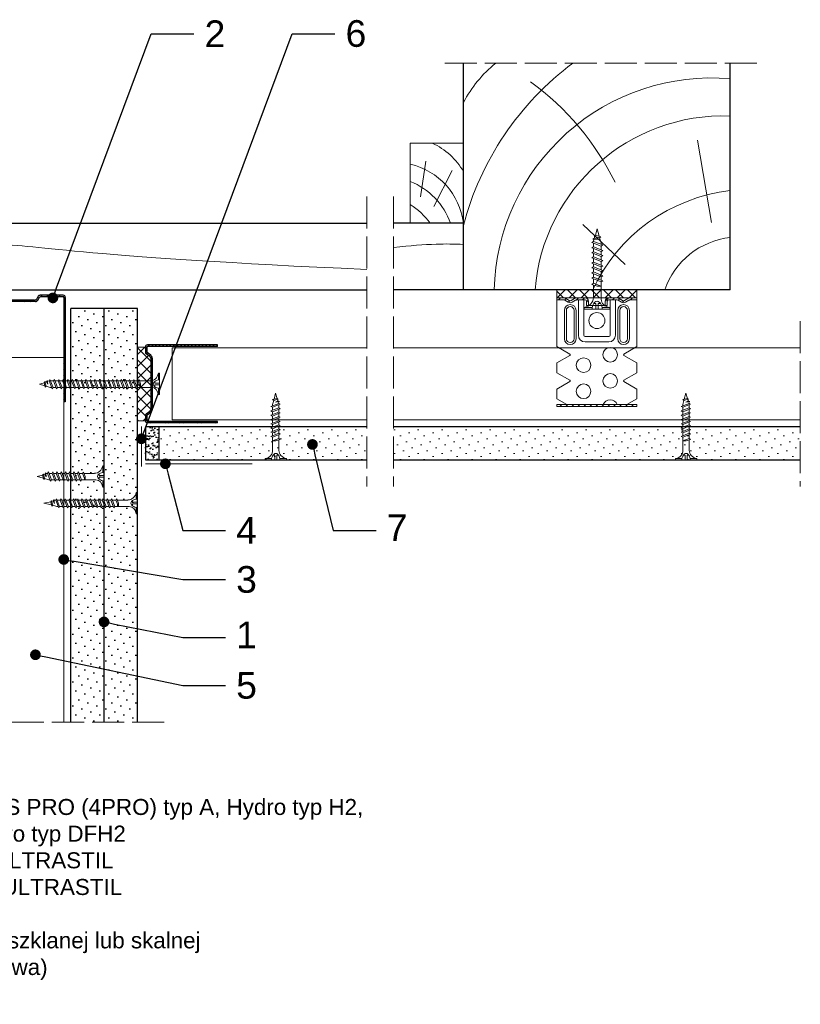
# Model space of a CAD drawing. Header units: millimetres. Extents: x 43 to 2655, y 898 to 1858.
# Tile 2 of 10: x 352 to 644, y 898 to 1267. Entities that reach past the tile are written whole.
import ezdxf
from ezdxf import colors
from ezdxf.entities.mleader import LeaderData, LeaderLine
from ezdxf.math import Vec2, Vec3

# ---------------------------------------------------------------- set-up
doc = ezdxf.new("R2010")
doc.units = ezdxf.units.MM
doc.linetypes.add('ACAD_ISO02W100', pattern=[15, 12, -3])
for name, color, linetype, lineweight in [('_RIGIPS AKCESORIA', 7, 'Continuous', 18), ('_RIGIPS G-K', 7, 'Continuous', 25), ('_RIGIPS PROFIL', 7, 'Continuous', 18), ('KRESKOWANIE', 7, 'Continuous', 9), ('OPISY', 7, 'Continuous', 9), ('PRZERYWANA', 7, 'ACAD_ISO02W100', 9)]:
    doc.layers.add(name, color=color, linetype=linetype, lineweight=lineweight)
doc.styles.get("Standard").update_dxf_attribs({"font": 'arial.ttf'})
pattern_1 = [(225, (-1855.6283, 147.6603), (1.122532, -3.367596), [0, -3.175])]

# ---------------------------------------------------------------- blocks, each defined once
blk = doc.blocks.new('TN 25')
at = {"layer": '_RIGIPS AKCESORIA'}
for p, q in [((0, -0.84), (0, 7.16)), ((0, 7.16), (0.46, 7.16)), ((0.46, 7.16), (0.46, 4.78)), ((0.46, 4.78), (0, 4.78)), ((0, 3.5), (1.77, 3.5)), ((1.77, 3.5), (1.77, 4.2)), ((3.02, 4.46), (8.47, 4.46)), ((7.12, 4.46), (7.12, 3.18)), ((8.03, 2.01), (7.12, 4.46)), ((7.12, 3.18), (7.65, 1.53)), ((8.47, 4.46), (8.79, 5)), ((9.61, 1.51), (8.47, 4.46)), ((8.79, 5), (9.93, 2.01)), ((9, 4.46), (10.1, 4.46)), ((10.1, 4.46), (10.41, 5)), ((11.23, 1.51), (10.1, 4.46)), ((10.41, 5), (11.56, 2.01)), ((10.62, 4.46), (11.67, 4.46)), ((11.67, 4.46), (11.99, 5)), ((12.81, 1.51), (11.67, 4.46)), ((11.99, 5), (13.14, 2.01)), ((12.2, 4.46), (13.21, 4.46)), ((13.21, 4.46), (13.52, 5)), ((14.34, 1.51), (13.21, 4.46)), ((13.52, 5), (14.67, 2.01)), ((13.73, 4.46), (14.8, 4.46)), ((14.8, 4.46), (15.12, 5)), ((15.94, 1.51), (14.8, 4.46)), ((15.12, 5), (16.26, 2.01)), ((15.33, 4.46), (16.42, 4.46)), ((16.42, 4.46), (16.73, 5)), ((17.55, 1.51), (16.42, 4.46)), ((16.73, 5), (17.88, 2.01)), ((16.94, 4.46), (17.99, 4.46)), ((17.99, 4.46), (18.31, 5)), ((19.13, 1.51), (17.99, 4.46)), ((18.31, 5), (19.45, 2.01)), ((18.52, 4.46), (19.68, 4.46)), ((19.68, 4.46), (20, 5)), ((20.82, 1.51), (19.68, 4.46)), ((20, 5), (21.14, 2.01)), ((20.21, 4.46), (20.7, 4.46)), ((20.7, 4.46), (22.28, 3.98)), ((21.85, 1.83), (21.67, 3.28)), ((21.67, 3.28), (22.14, 2.4)), ((22.28, 3.98), (22.56, 4.37)), ((22.7, 2.36), (22.28, 3.98)), ((22.56, 4.37), (23.03, 2.71)), ((22.71, 3.85), (25, 3.24)), ((25, 3.24), (23.03, 2.71)), ((0, 2.83), (1.77, 2.83)), ((0.46, 1.64), (0, 1.64)), ((0.46, -0.84), (0.46, 1.64)), ((1.77, 2.83), (1.77, 2.18)), ((7.49, 2.01), (3.55, 2.01)), ((7.65, 1.53), (8.03, 2.01)), ((9.41, 2.01), (8.03, 2.01)), ((9.93, 2.01), (9.61, 1.51)), ((11.04, 2.01), (9.93, 2.01)), ((11.56, 2.01), (11.23, 1.51)), ((12.61, 2.01), (11.56, 2.01)), ((13.14, 2.01), (12.81, 1.51)), ((14.15, 2.01), (13.14, 2.01)), ((14.67, 2.01), (14.34, 1.51)), ((15.74, 2.01), (14.67, 2.01)), ((16.26, 2.01), (15.94, 1.51)), ((17.36, 2.01), (16.26, 2.01)), ((17.88, 2.01), (17.55, 1.51)), ((18.93, 2.01), (17.88, 2.01)), ((19.45, 2.01), (19.13, 1.51)), ((19.45, 2.01), (20.62, 2.01)), ((21.14, 2.01), (20.82, 1.51)), ((21.14, 2.01), (21.81, 2.12)), ((22.14, 2.4), (21.85, 1.83)), ((22.7, 2.36), (22.14, 2.4)), ((23.03, 2.71), (22.7, 2.36)), ((0, -0.84), (0.46, -0.84))]:
    blk.add_line(p, q, dxfattribs=at)
for centre, major_axis, ratio, start_param, end_param in [((3.09, 7.67), (0.17, 3.2), 0.826134, 1.773653, 3.180586), ((-0.04, 0.9), (0, 3.93), 0.848176, -0.720942, -0.151112), ((1.66, 3.18), (0, 0.895), 0.848176, -1.552777, -0.720942), ((1.66, 3.18), (0, 0.895), 0.848176, 3.862535, 4.730408), ((3.37, -1.57), (0.28, 3.57), 0.832181, 0.035984, 1.430787), ((-2.73, 15.91), (0, 14.76), 0.848176, 3.399396, 3.475072), ((0.59, 4.62), (0, 2.81), 0.848176, 3.475072, 3.862535)]:
    blk.add_ellipse(centre, major_axis=major_axis, ratio=ratio, start_param=start_param, end_param=end_param, dxfattribs=at)
blk = doc.blocks.new('UW 50 ULTRASTIL')
h = blk.add_hatch()
h.set_pattern_fill('ANSI31', color=256, scale=0.5, style=0)
h.paths.add_polyline_path([(-104.51, 0.56), (-104.18, 1.24, -0.286951), (-103.29, 1.8), (-82.41, 1.8), (-76.29, 1.8, -0.286951), (-75.39, 1.24), (-75.06, 0.56, 0.286951), (-74.16, 0), (-65.59, 0, 0.414214), (-64.79, 0.8), (-64.79, 40), (-65.34, 40), (-65.34, 0.8, -0.414214), (-65.59, 0.55), (-73.82, 0.55, -0.286951), (-74.72, 1.11), (-75.05, 1.79, 0.286951), (-75.94, 2.35), (-103.63, 2.35, 0.286951), (-104.53, 1.79), (-104.86, 1.11, -0.286951), (-105.76, 0.55), (-113.99, 0.55, -0.414214), (-114.24, 0.8), (-114.24, 40), (-114.79, 40), (-114.79, 0.8, 0.414214), (-113.99, 0), (-105.41, 0, 0.286951)])
for p, q in [((-114.79, 0.8), (-114.79, 40)), ((-114.79, 40), (-114.24, 40)), ((-114.24, 0.8), (-114.24, 40)), ((-65.34, 0.8), (-65.34, 40)), ((-64.79, 40), (-65.34, 40)), ((-64.79, 0.8), (-64.79, 40)), ((-113.99, 0.55), (-105.76, 0.55)), ((-113.99, 0), (-105.41, 0)), ((-104.86, 1.11), (-104.53, 1.79)), ((-104.51, 0.56), (-104.18, 1.24)), ((-103.63, 2.35), (-75.94, 2.35)), ((-103.29, 1.8), (-76.29, 1.8)), ((-75.06, 0.56), (-75.39, 1.24)), ((-74.72, 1.11), (-75.05, 1.79)), ((-74.16, 0), (-65.59, 0)), ((-73.82, 0.55), (-65.59, 0.55))]:
    blk.add_line(p, q)
for centre, radius, start, end in [((-113.99, 0.8), 0.8, 180, 270), ((-113.99, 0.8), 0.25, 180, 270), ((-105.76, 1.55), 1, 270, 334.0435), ((-105.41, 1), 1, 270, 334.0435), ((-103.63, 1.35), 1, 90, 154.0435), ((-103.29, 0.8), 1, 90, 154.0435), ((-76.29, 0.8), 1, 25.9565, 90), ((-75.94, 1.35), 1, 25.9565, 90), ((-74.16, 1), 1, 205.9565, 270), ((-73.82, 1.55), 1, 205.9565, 270), ((-65.59, 0.8), 0.8, 270, 0), ((-65.59, 0.8), 0.25, 270, 0)]:
    blk.add_arc(centre, radius, start, end)
blk = doc.blocks.new('TN 35')
at = {"layer": '_RIGIPS AKCESORIA'}
for p, q in [((0, -0.84), (0, 7.16)), ((0, 7.16), (0.46, 7.16)), ((0.46, 4.78), (0, 4.78)), ((0.46, 7.16), (0.46, 4.78)), ((1.77, 3.5), (1.77, 4.2)), ((3.02, 4.46), (8.47, 4.46)), ((7.12, 4.46), (7.12, 3.18)), ((8.03, 2.01), (7.12, 4.46)), ((8.47, 4.46), (8.79, 5)), ((9.61, 1.51), (8.47, 4.46)), ((8.79, 5), (9.93, 2.01)), ((9, 4.46), (10.1, 4.46)), ((10.1, 4.46), (10.41, 5)), ((11.23, 1.51), (10.1, 4.46)), ((10.41, 5), (11.56, 2.01)), ((10.62, 4.46), (11.67, 4.46)), ((11.67, 4.46), (11.99, 5)), ((12.81, 1.51), (11.67, 4.46)), ((11.99, 5), (13.14, 2.01)), ((12.2, 4.46), (13.21, 4.46)), ((13.21, 4.46), (13.52, 5)), ((14.34, 1.51), (13.21, 4.46)), ((13.52, 5), (14.67, 2.01)), ((13.73, 4.46), (14.8, 4.46)), ((14.8, 4.46), (15.12, 5)), ((15.94, 1.51), (14.8, 4.46)), ((15.12, 5), (16.26, 2.01)), ((15.33, 4.46), (16.42, 4.46)), ((16.42, 4.46), (16.73, 5)), ((17.55, 1.51), (16.42, 4.46)), ((16.73, 5), (17.88, 2.01)), ((16.94, 4.46), (17.99, 4.46)), ((17.99, 4.46), (18.31, 5)), ((19.13, 1.51), (17.99, 4.46)), ((18.31, 5), (19.45, 2.01)), ((18.52, 4.46), (19.57, 4.46)), ((19.57, 4.46), (19.88, 5)), ((20.7, 1.51), (19.57, 4.46)), ((19.88, 5), (21.03, 2.01)), ((20.09, 4.46), (21.14, 4.46)), ((21.14, 4.46), (21.46, 5)), ((22.28, 1.51), (21.14, 4.46)), ((21.46, 5), (22.6, 2.01)), ((21.67, 4.46), (22.72, 4.46)), ((22.72, 4.46), (23.03, 5)), ((23.85, 1.51), (22.72, 4.46)), ((23.03, 5), (24.18, 2.01)), ((23.24, 4.46), (24.29, 4.46)), ((24.29, 4.46), (24.61, 5)), ((25.43, 1.51), (24.29, 4.46)), ((24.61, 5), (25.75, 2.01)), ((24.81, 4.46), (25.87, 4.46)), ((25.87, 4.46), (26.18, 5)), ((27, 1.51), (25.87, 4.46)), ((26.18, 5), (27.33, 2.01)), ((26.39, 4.46), (27.44, 4.46)), ((27.44, 4.46), (27.76, 5)), ((28.58, 1.51), (27.44, 4.46)), ((27.76, 5), (28.9, 2.01)), ((27.96, 4.46), (29.13, 4.46)), ((29.13, 4.46), (29.45, 5)), ((30.27, 1.51), (29.13, 4.46)), ((29.45, 5), (30.59, 2.01)), ((29.65, 4.46), (30.15, 4.46)), ((30.15, 4.46), (31.73, 3.98)), ((31.73, 3.98), (32.01, 4.37)), ((32.15, 2.36), (31.73, 3.98)), ((32.01, 4.37), (32.48, 2.71)), ((32.16, 3.85), (35, 3.24)), ((0, 3.5), (1.77, 3.5)), ((0, 2.83), (1.77, 2.83)), ((0.46, 1.64), (0, 1.64)), ((0.46, -0.84), (0.46, 1.64)), ((1.77, 2.83), (1.77, 2.18)), ((7.49, 2.01), (3.55, 2.01)), ((7.12, 3.18), (7.65, 1.53)), ((7.65, 1.53), (8.03, 2.01)), ((9.41, 2.01), (8.03, 2.01)), ((9.93, 2.01), (9.61, 1.51)), ((11.04, 2.01), (9.93, 2.01)), ((11.56, 2.01), (11.23, 1.51)), ((12.61, 2.01), (11.56, 2.01)), ((13.14, 2.01), (12.81, 1.51)), ((14.15, 2.01), (13.14, 2.01)), ((14.67, 2.01), (14.34, 1.51)), ((15.74, 2.01), (14.67, 2.01)), ((16.26, 2.01), (15.94, 1.51)), ((17.36, 2.01), (16.26, 2.01)), ((17.88, 2.01), (17.55, 1.51)), ((18.93, 2.01), (17.84, 2.01)), ((19.45, 2.01), (19.13, 1.51)), ((20.51, 2.01), (19.41, 2.01)), ((21.03, 2.01), (20.7, 1.51)), ((22.08, 2.01), (20.99, 2.01)), ((22.6, 2.01), (22.28, 1.51)), ((23.66, 2.01), (22.56, 2.01)), ((24.18, 2.01), (23.85, 1.51)), ((25.23, 2.01), (24.14, 2.01)), ((25.75, 2.01), (25.43, 1.51)), ((26.81, 2.01), (25.71, 2.01)), ((27.33, 2.01), (27, 1.51)), ((28.38, 2.01), (27.33, 2.01)), ((28.9, 2.01), (28.58, 1.51)), ((28.9, 2.01), (30.07, 2.01)), ((30.59, 2.01), (30.27, 1.51)), ((30.59, 2.01), (31.26, 2.12)), ((31.3, 1.83), (31.12, 3.28)), ((31.12, 3.28), (31.59, 2.4)), ((31.59, 2.4), (31.3, 1.83)), ((32.15, 2.36), (31.59, 2.4)), ((32.48, 2.71), (32.15, 2.36)), ((35, 3.24), (32.48, 2.71)), ((0, -0.84), (0.46, -0.84))]:
    blk.add_line(p, q, dxfattribs=at)
for centre, major_axis, ratio, start_param, end_param in [((3.09, 7.67), (0.17, 3.2), 0.826134, 1.773653, 3.180586), ((-0.04, 0.9), (0, 3.93), 0.848176, -0.720942, -0.151112), ((1.66, 3.18), (0, 0.895), 0.848176, -1.552777, -0.720942), ((3.37, -1.57), (0.28, 3.57), 0.832181, 0.035984, 1.430787), ((-2.73, 15.91), (0, 14.76), 0.848176, 3.399396, 3.475072), ((0.59, 4.62), (0, 2.81), 0.848176, 3.475072, 3.862535), ((1.66, 3.18), (0, 0.895), 0.848176, 3.862535, 4.730408)]:
    blk.add_ellipse(centre, major_axis=major_axis, ratio=ratio, start_param=start_param, end_param=end_param, dxfattribs=at)
blk = doc.blocks.new('drew kres')
at = {"layer": 'KRESKOWANIE'}
for p, q in [((2017.14, 418.87), (2001.31, 403.8)), ((2049.56, 403.04), (2044.28, 372.15))]:
    blk.add_line(p, q, dxfattribs=at)
for centre, radius, start, end in [((2049.6, 430.44), 81.58, 181.4719, 274.904), ((2053.93, 433.85), 70.73, 184.4672, 272.1435), ((2063.95, 455.7), 64.99, 204.8961, 263.4825), ((2059.82, 437.89), 29.39, 198.9536, 263.6559), ((2063.5, 432.03), 110.49, 194.5935, 233.3849), ((1921.56, 433.01), 102.26, 306.0245, 333.8719), ((1998.29, 380.05), 47.17, 207.8359, 231.0916)]:
    blk.add_arc(centre, radius, start, end, dxfattribs=at)
blk = doc.blocks.new('łata')
blk.add_lwpolyline([(214.66, 1814.9), (234.66, 1814.9), (234.66, 1844.9), (214.66, 1844.9), (214.66, 1814.9)])
at = {"layer": 'KRESKOWANIE'}
for p, q in [((225.74, 1821.18), (218.85, 1834.64)), ((230.83, 1824.77), (228.73, 1838.23))]:
    blk.add_line(p, q, dxfattribs=at)
for centre, start, end in [((237.21, 1821.23), 114.5926, 149.9704), ((240.5, 1811.66), 102.9512, 172.8371), ((244.09, 1806.27), 111.2258, 160.6453), ((248.28, 1799.69), 121.5305, 144.262)]:
    blk.add_arc(centre, 26.04, start, end, dxfattribs=at)
blk = doc.blocks.new('ES60 zagiety')
at = {"layer": '_RIGIPS AKCESORIA'}
h = blk.add_hatch(dxfattribs=at)
h.set_pattern_fill('ANSI31', color=256, scale=0.5, style=0)
h.paths.add_polyline_path([(484.4, 147.75, -0.133214), (484.77, 147.85), (487.37, 147.85), (487.37, 148.6), (484.77, 148.6, 0.133214), (484.02, 148.4), (482.75, 147.66, -0.271242), (481.99, 147.66), (480.73, 148.4, 0.133214), (479.97, 148.6), (477.02, 148.6), (476.77, 148.6, 0.414214), (475.52, 147.35), (475.52, 145.8), (476.27, 145.8), (476.27, 147.35, -0.414214), (476.77, 147.85), (479.97, 147.85, -0.133214), (480.35, 147.75), (481.61, 147.01, 0.271242), (483.13, 147.01)])
h.paths.add_polyline_path([(467.97, 148.6), (464.77, 148.6, 0.133214), (464.02, 148.4), (462.75, 147.66, -0.271242), (461.99, 147.66), (460.73, 148.4, 0.133214), (459.97, 148.6), (457.37, 148.6), (457.37, 147.85), (459.97, 147.85, -0.133214), (460.35, 147.75), (461.61, 147.01, 0.271242), (463.13, 147.01), (464.4, 147.75, -0.133214), (464.77, 147.85), (467.97, 147.85, -0.414214), (468.47, 147.35), (468.47, 145.8), (469.22, 145.8), (469.22, 147.35, 0.414214)])
h = blk.add_hatch(dxfattribs=at)
h.set_pattern_fill('ANSI31', color=256, scale=0.5, style=0)
h.paths.add_polyline_path([(487.37, 108.6), (457.37, 108.6), (457.37, 107.85), (487.37, 107.85)])
at = {"layer": '_RIGIPS AKCESORIA', "linetype": 'Continuous'}
for p, q in [((457.37, 148.6), (487.37, 148.6)), ((457.37, 147.85), (457.37, 148.6)), ((459.97, 147.85), (457.37, 147.85)), ((457.37, 130.36), (457.37, 147.85)), ((461.61, 147.01), (460.35, 147.75)), ((461.99, 147.66), (460.73, 148.4)), ((464.02, 148.4), (462.75, 147.66)), ((463.13, 147.01), (464.4, 147.75)), ((467.97, 147.85), (464.77, 147.85)), ((465.42, 134.6), (465.42, 147.85)), ((467.42, 147.85), (467.42, 134.6)), ((476.77, 147.85), (479.97, 147.85)), ((487.37, 148.6), (477.02, 148.6)), ((477.32, 147.85), (477.32, 134.6)), ((479.32, 134.6), (479.32, 147.85)), ((481.61, 147.01), (480.35, 147.75)), ((480.73, 148.4), (481.99, 147.66)), ((482.75, 147.66), (484.02, 148.4)), ((483.13, 147.01), (484.4, 147.75)), ((484.77, 147.85), (487.37, 147.85)), ((487.37, 147.85), (487.37, 148.6)), ((487.37, 130.36), (487.37, 147.85)), ((468.47, 145.8), (468.47, 147.35)), ((476.27, 145.8), (468.47, 145.8)), ((469.22, 147.35), (469.22, 145.8)), ((475.52, 147.35), (475.52, 145.8)), ((475.52, 145.8), (476.27, 145.8)), ((476.27, 145.8), (476.27, 147.35)), ((460.17, 143.9), (460.17, 133.3)), ((460.92, 133.3), (460.92, 143.9)), ((463.82, 143.9), (463.82, 133.3)), ((464.57, 143.9), (464.57, 133.3)), ((480.17, 143.9), (480.17, 133.3)), ((480.92, 143.9), (480.92, 133.3)), ((483.82, 133.3), (483.82, 143.9)), ((484.57, 143.9), (484.57, 133.3)), ((476.82, 134.1), (467.92, 134.1)), ((457.37, 130.36), (462.22, 127.56)), ((467.92, 132.1), (476.82, 132.1)), ((487.37, 130.36), (482.52, 127.56)), ((457.37, 124.24), (462.22, 127.04)), ((487.37, 124.24), (482.52, 127.04)), ((457.37, 120.56), (457.37, 124.24)), ((487.37, 120.56), (487.37, 124.24)), ((457.37, 120.56), (462.22, 117.76)), ((487.37, 120.56), (482.52, 117.76)), ((457.37, 114.44), (462.22, 117.24)), ((457.37, 110.76), (457.37, 114.44)), ((487.37, 114.44), (482.52, 117.24)), ((487.37, 110.76), (487.37, 114.44)), ((457.37, 110.76), (461.11, 108.6)), ((487.37, 110.76), (483.63, 108.6))]:
    blk.add_line(p, q, dxfattribs=at)
at = {"layer": '_RIGIPS AKCESORIA'}
for p, q in [((457.37, 108.6), (487.37, 108.6)), ((457.37, 108.6), (457.37, 107.85)), ((457.37, 107.85), (487.37, 107.85)), ((487.37, 108.6), (487.37, 107.85))]:
    blk.add_line(p, q, dxfattribs=at)
at = {"layer": '_RIGIPS AKCESORIA', "linetype": 'Continuous', "extrusion": (0, 0, -1)}
for centre, radius in [((-472.37, 140.1), 3), ((-477.37, 127.3), 2.75), ((-477.37, 117.5), 2.75)]:
    blk.add_circle(centre, radius, dxfattribs=at)
at = {"layer": '_RIGIPS AKCESORIA', "linetype": 'Continuous'}
for centre in [(467.37, 123.4), (467.37, 113.6)]:
    blk.add_circle(centre, 2.75, dxfattribs=at)
for centre, radius, start, end in [((459.97, 147.1), 1.5, 59.6482, 90), ((459.97, 147.1), 0.75, 59.6482, 90), ((464.77, 147.1), 1.5, 90, 120.3518), ((467.97, 147.35), 1.25, 0, 90), ((467.97, 147.35), 0.5, 0, 90), ((476.77, 147.35), 1.25, 90, 180), ((479.97, 147.1), 0.75, 59.6482, 90), ((482.37, 148.3), 0.75, 239.6482, 300.3518), ((462.37, 143.9), 2.2, 0, 180), ((482.37, 143.9), 1.45, 0, 180), ((482.37, 148.3), 1.5, 239.6482, 300.3518), ((462.37, 133.3), 2.2, 180, 360), ((467.92, 134.6), 0.5, 180, 270), ((476.82, 134.6), 2.5, 270, 360), ((482.37, 133.3), 1.45, 180, 0), ((462.07, 127.3), 0.3, 300, 60), ((462.07, 117.5), 0.3, 300, 60)]:
    blk.add_arc(centre, radius, start, end, dxfattribs=at)
at = {"layer": '_RIGIPS AKCESORIA', "linetype": 'Continuous', "extrusion": (0, 0, -1)}
for centre, radius, start, end in [((-462.37, 148.3), 0.75, 239.6482, 300.3518), ((-464.77, 147.1), 0.75, 59.6482, 90), ((-476.77, 147.35), 0.5, 0, 90), ((-479.97, 147.1), 1.5, 90, 120.3518), ((-484.77, 147.1), 1.5, 59.6482, 90), ((-484.77, 147.1), 0.75, 59.6482, 90), ((-462.37, 143.9), 1.45, 0, 180), ((-462.37, 148.3), 1.5, 239.6482, 300.3518), ((-482.37, 143.9), 2.2, 0, 180), ((-462.37, 133.3), 1.45, 180, 0), ((-467.92, 134.6), 2.5, 270, 360), ((-467.92, 134.6), 0.5, 270, 360), ((-476.82, 134.6), 0.5, 180, 270), ((-482.37, 133.3), 2.2, 180, 360), ((-482.67, 127.3), 0.3, 300, 60), ((-482.67, 117.5), 0.3, 300, 60), ((-477.37, 107.7), 2.75, 19.1033, 160.8967)]:
    blk.add_arc(centre, radius, start, end, dxfattribs=at)
blk = doc.blocks.new('UD 30 ULTRASTIL')
h = blk.add_hatch()
h.set_pattern_fill('ANSI31', color=256, scale=0.3, style=0)
h.paths.add_polyline_path([(684.71, 712.9), (658.51, 712.9, 0.414214), (657.71, 712.1), (657.71, 710.25, 0.236068), (658.03, 709.61), (659.39, 708.59, -0.236068), (659.71, 707.95), (659.71, 688.65, -0.236068), (659.39, 688.01), (658.03, 686.99, 0.236068), (657.71, 686.35), (657.71, 684.5, 0.414214), (658.51, 683.7), (684.71, 683.7), (684.71, 684.25), (658.51, 684.25, -0.414214), (658.26, 684.5), (658.26, 686.35, -0.236068), (658.36, 686.55), (659.72, 687.57, 0.236068), (660.26, 688.65), (660.26, 707.95, 0.236068), (659.72, 709.03), (658.36, 710.05, -0.236068), (658.26, 710.25), (658.26, 712.1, -0.414214), (658.51, 712.35), (684.71, 712.35)])
for p, q in [((684.71, 712.9), (658.51, 712.9)), ((684.71, 712.35), (684.71, 712.9)), ((657.71, 712.1), (657.71, 710.25)), ((659.39, 708.59), (658.03, 709.61)), ((658.26, 712.1), (658.26, 710.25)), ((659.72, 709.03), (658.36, 710.05)), ((684.71, 712.35), (658.51, 712.35)), ((659.71, 707.95), (659.71, 688.65)), ((660.26, 707.95), (660.26, 688.65)), ((659.39, 688.01), (658.03, 686.99)), ((659.72, 687.57), (658.36, 686.55)), ((657.71, 686.35), (657.71, 684.5)), ((658.26, 686.35), (658.26, 684.5)), ((684.71, 684.25), (658.51, 684.25)), ((684.71, 683.7), (658.51, 683.7)), ((684.71, 683.7), (684.71, 684.25))]:
    blk.add_line(p, q)
for centre, radius, start, end in [((658.51, 712.1), 0.8, 90, 180), ((658.51, 710.25), 0.8, 180, 233.1301), ((658.51, 712.1), 0.25, 90, 180), ((658.51, 710.25), 0.25, 180, 233.1301), ((658.91, 707.95), 1.35, 0, 53.1301), ((658.91, 707.95), 0.8, 0, 53.1301), ((658.51, 686.35), 0.8, 126.8699, 180), ((658.91, 688.65), 0.8, 306.8699, 0), ((658.91, 688.65), 1.35, 306.8699, 0), ((658.51, 684.5), 0.8, 180, 270), ((658.51, 686.35), 0.25, 126.8699, 180), ((658.51, 684.5), 0.25, 180, 270)]:
    blk.add_arc(centre, radius, start, end)
blk = doc.blocks.new('TN 45')
at = {"layer": '_RIGIPS AKCESORIA'}
for p, q in [((0, -0.84), (0, 7.16)), ((0, 7.16), (0.46, 7.16)), ((0.46, 4.78), (0, 4.78)), ((0.46, 7.16), (0.46, 4.78)), ((1.77, 3.5), (1.77, 4.2)), ((3.02, 4.46), (8.47, 4.46)), ((7.12, 4.46), (7.12, 3.18)), ((8.03, 2.01), (7.12, 4.46)), ((8.47, 4.46), (8.79, 5)), ((9.61, 1.51), (8.47, 4.46)), ((8.79, 5), (9.93, 2.01)), ((9, 4.46), (10.1, 4.46)), ((10.1, 4.46), (10.41, 5)), ((11.23, 1.51), (10.1, 4.46)), ((10.41, 5), (11.56, 2.01)), ((10.62, 4.46), (11.67, 4.46)), ((11.67, 4.46), (11.99, 5)), ((12.81, 1.51), (11.67, 4.46)), ((11.99, 5), (13.14, 2.01)), ((12.2, 4.46), (13.21, 4.46)), ((13.21, 4.46), (13.52, 5)), ((14.34, 1.51), (13.21, 4.46)), ((13.52, 5), (14.67, 2.01)), ((13.73, 4.46), (14.8, 4.46)), ((14.8, 4.46), (15.12, 5)), ((15.94, 1.51), (14.8, 4.46)), ((15.12, 5), (16.26, 2.01)), ((15.33, 4.46), (16.42, 4.46)), ((16.42, 4.46), (16.73, 5)), ((17.55, 1.51), (16.42, 4.46)), ((16.73, 5), (17.88, 2.01)), ((16.94, 4.46), (17.99, 4.46)), ((17.99, 4.46), (18.31, 5)), ((19.13, 1.51), (17.99, 4.46)), ((18.31, 5), (19.45, 2.01)), ((18.52, 4.46), (19.68, 4.46)), ((19.68, 4.46), (20, 5)), ((20.82, 1.51), (19.68, 4.46)), ((20, 5), (21.14, 2.01)), ((20.21, 4.46), (21.37, 4.46)), ((21.37, 4.46), (21.69, 5)), ((22.51, 1.51), (21.37, 4.46)), ((21.69, 5), (22.83, 2.01)), ((21.9, 4.46), (23.06, 4.46)), ((23.06, 4.46), (23.38, 5)), ((24.2, 1.51), (23.06, 4.46)), ((23.38, 5), (24.52, 2.01)), ((23.59, 4.46), (24.75, 4.46)), ((24.75, 4.46), (25.07, 5)), ((25.89, 1.51), (24.75, 4.46)), ((25.07, 5), (26.21, 2.01)), ((25.28, 4.46), (26.44, 4.46)), ((26.44, 4.46), (26.76, 5)), ((27.58, 1.51), (26.44, 4.46)), ((26.76, 5), (27.9, 2.01)), ((26.96, 4.46), (28.13, 4.46)), ((28.13, 4.46), (28.45, 5)), ((29.27, 1.51), (28.13, 4.46)), ((28.45, 5), (29.59, 2.01)), ((28.65, 4.46), (29.82, 4.46)), ((29.82, 4.46), (30.14, 5)), ((30.96, 1.51), (29.82, 4.46)), ((30.14, 5), (31.28, 2.01)), ((30.34, 4.46), (31.51, 4.46)), ((31.51, 4.46), (31.83, 5)), ((32.65, 1.51), (31.51, 4.46)), ((31.83, 5), (32.97, 2.01)), ((32.03, 4.46), (33.2, 4.46)), ((33.2, 4.46), (33.52, 5)), ((34.34, 1.51), (33.2, 4.46)), ((33.52, 5), (34.66, 2.01)), ((33.72, 4.46), (34.89, 4.46)), ((34.89, 4.46), (35.21, 5)), ((36.03, 1.51), (34.89, 4.46)), ((35.21, 5), (36.35, 2.01)), ((35.41, 4.46), (36.58, 4.46)), ((36.58, 4.46), (36.9, 5)), ((37.72, 1.51), (36.58, 4.46)), ((36.9, 5), (38.04, 2.01)), ((37.1, 4.46), (38.27, 4.46)), ((38.27, 4.46), (38.59, 5)), ((39.41, 1.51), (38.27, 4.46)), ((38.59, 5), (39.73, 2.01)), ((38.79, 4.46), (39.96, 4.46)), ((39.96, 4.46), (40.28, 5)), ((41.1, 1.51), (39.96, 4.46)), ((40.28, 5), (41.42, 2.01)), ((40.48, 4.46), (40.98, 4.46)), ((40.98, 4.46), (42.56, 3.98)), ((42.56, 3.98), (42.84, 4.37)), ((42.98, 2.36), (42.56, 3.98)), ((42.84, 4.37), (43.31, 2.71)), ((42.99, 3.85), (45, 3.24)), ((0, 3.5), (1.77, 3.5)), ((0, 2.83), (1.77, 2.83)), ((0.46, 1.64), (0, 1.64)), ((0.46, -0.84), (0.46, 1.64)), ((1.77, 2.83), (1.77, 2.18)), ((7.49, 2.01), (3.55, 2.01)), ((7.12, 3.18), (7.65, 1.53)), ((7.65, 1.53), (8.03, 2.01)), ((9.41, 2.01), (8.03, 2.01)), ((9.93, 2.01), (9.61, 1.51)), ((11.04, 2.01), (9.93, 2.01)), ((11.56, 2.01), (11.23, 1.51)), ((12.61, 2.01), (11.56, 2.01)), ((13.14, 2.01), (12.81, 1.51)), ((14.15, 2.01), (13.14, 2.01)), ((14.67, 2.01), (14.34, 1.51)), ((15.74, 2.01), (14.67, 2.01)), ((16.26, 2.01), (15.94, 1.51)), ((17.36, 2.01), (16.26, 2.01)), ((17.88, 2.01), (17.55, 1.51)), ((18.93, 2.01), (17.88, 2.01)), ((19.45, 2.01), (19.13, 1.51)), ((19.45, 2.01), (20.62, 2.01)), ((20.62, 2.01), (19.57, 2.01)), ((21.14, 2.01), (20.82, 1.51)), ((21.14, 2.01), (22.31, 2.01)), ((22.31, 2.01), (21.26, 2.01)), ((22.83, 2.01), (22.51, 1.51)), ((22.83, 2.01), (24, 2.01)), ((24, 2.01), (22.95, 2.01)), ((24.52, 2.01), (24.2, 1.51)), ((24.52, 2.01), (25.69, 2.01)), ((25.69, 2.01), (24.64, 2.01)), ((26.21, 2.01), (25.89, 1.51)), ((26.21, 2.01), (27.38, 2.01)), ((27.38, 2.01), (26.33, 2.01)), ((27.9, 2.01), (27.58, 1.51)), ((27.9, 2.01), (29.07, 2.01)), ((29.07, 2.01), (28.02, 2.01)), ((29.59, 2.01), (29.27, 1.51)), ((29.59, 2.01), (30.76, 2.01)), ((30.76, 2.01), (29.71, 2.01)), ((31.28, 2.01), (30.96, 1.51)), ((31.28, 2.01), (32.45, 2.01)), ((32.45, 2.01), (31.4, 2.01)), ((32.97, 2.01), (32.65, 1.51)), ((32.97, 2.01), (34.14, 2.01)), ((34.14, 2.01), (33.09, 2.01)), ((34.66, 2.01), (34.34, 1.51)), ((34.66, 2.01), (35.83, 2.01)), ((35.83, 2.01), (34.78, 2.01)), ((36.35, 2.01), (36.03, 1.51)), ((36.35, 2.01), (37.52, 2.01)), ((37.52, 2.01), (36.47, 2.01)), ((38.04, 2.01), (37.72, 1.51)), ((38.04, 2.01), (39.21, 2.01)), ((39.21, 2.01), (38.16, 2.01)), ((39.73, 2.01), (39.41, 1.51)), ((39.73, 2.01), (40.9, 2.01)), ((41.42, 2.01), (41.1, 1.51)), ((41.42, 2.01), (42.09, 2.12)), ((42.13, 1.83), (41.95, 3.28)), ((41.95, 3.28), (42.42, 2.4)), ((42.42, 2.4), (42.13, 1.83)), ((42.98, 2.36), (42.42, 2.4)), ((43.31, 2.71), (42.98, 2.36)), ((45, 3.24), (43.31, 2.71)), ((0, -0.84), (0.46, -0.84))]:
    blk.add_line(p, q, dxfattribs=at)
for centre, major_axis, ratio, start_param, end_param in [((3.09, 7.67), (0.17, 3.2), 0.826134, 1.773653, 3.180586), ((-0.04, 0.9), (0, 3.93), 0.848176, -0.720942, -0.151112), ((1.66, 3.18), (0, 0.895), 0.848176, -1.552777, -0.720942), ((3.37, -1.57), (0.28, 3.57), 0.832181, 0.035984, 1.430787), ((-2.73, 15.91), (0, 14.76), 0.848176, 3.399396, 3.475072), ((0.59, 4.62), (0, 2.81), 0.848176, 3.475072, 3.862535), ((1.66, 3.18), (0, 0.895), 0.848176, 3.862535, 4.730408)]:
    blk.add_ellipse(centre, major_axis=major_axis, ratio=ratio, start_param=start_param, end_param=end_param, dxfattribs=at)
blk = doc.blocks.new('_Dot')
at = {"color": 0, "linetype": 'ByBlock', "lineweight": -2}
blk.add_line((-0.5, 0), (-1, 0), dxfattribs=at)
at = {"color": 0, "linetype": 'ByBlock', "const_width": 0.5}
blk.add_lwpolyline([(-0.25, 0, 1), (0.25, 0, 1)], format="xyb", close=True, dxfattribs=at)

msp = doc.modelspace()

# ---------------------------------------------------------------- hatches: boundary and pattern name
at = {"layer": '_RIGIPS AKCESORIA'}
h = msp.add_hatch(dxfattribs=at)
h.set_pattern_fill('ANSI37', color=256, style=0)
h.set_pattern_definition([(45, (-1659.5567, -312.0733), (-2.245064, 2.245064), []), (135, (-1659.5567, -312.0733), (-2.245064, -2.245064), [])])
h.paths.add_polyline_path([(400.65, 1140.13, 0.236068), (400.33, 1140.77), (398.97, 1141.79, -0.236068), (398.65, 1142.43), (398.65, 1144.28), (395.65, 1144.28), (395.65, 1116.68), (398.65, 1116.68), (398.65, 1118.53, -0.236068), (398.97, 1119.17), (400.33, 1120.19, 0.236068), (400.65, 1120.83)])
at = {"layer": '_RIGIPS G-K'}
h = msp.add_hatch(dxfattribs=at)
h.set_pattern_fill('DOTS', color=256, scale=2, angle=225, style=0)
h.set_pattern_definition(pattern_1)
h.paths.add_polyline_path([(383.15, 1158.73), (370.65, 1158.73), (370.65, 1003.73), (383.15, 1003.73)])
h = msp.add_hatch(dxfattribs=at)
h.set_pattern_fill('DOTS', color=256, scale=2, angle=225, style=0)
h.set_pattern_definition(pattern_1)
h.paths.add_polyline_path([(395.65, 1158.73), (383.15, 1158.73), (383.15, 1003.73), (395.65, 1003.73)])
h = msp.add_hatch(dxfattribs=at)
h.set_pattern_fill('AR-SAND', color=256, scale=0.05, style=0)
h.set_pattern_definition([(322.5, (-1615.8901, 2204.9119), (-0.0800016, -2.4470662), [0, -1.9304, 0, -2.159, 0, -2.06375]), (352.5, (-1615.89, 2204.912), (2.2476164, -3.5841255), [0, -1.0414, 0, -1.7399, 0, -0.66675]), (32.5, (-1617.4522, 2204.9119), (3.9549619, -0.007186), [0, -0.635, 0, -2.286, 0, -2.9845]), (42.5, (-1617.4522, 2204.912), (3.8177823, -1.1146466), [0, -0.3175, 0, -1.4986, 0, -1.7145])])
h.paths.add_polyline_path([(398.65, 1102.03), (403.65, 1102.03), (403.65, 1114.53), (398.65, 1114.53)])
at = {"layer": 'KRESKOWANIE'}
h = msp.add_hatch(dxfattribs=at)
h.set_pattern_fill('ANSI37', color=256, angle=270, style=0)
h.set_pattern_definition([(315, (-1800.8573, -158.4006), (2.245064, 2.245064), []), (45, (-1800.8573, -158.4006), (-2.245064, 2.245064), [])])
h.paths.add_polyline_path([(582.89, 1165.73), (552.89, 1165.73), (552.89, 1162.73), (582.89, 1162.73)])
h = msp.add_hatch(dxfattribs=at)
h.set_pattern_fill('DOTS', color=256, scale=2, angle=225, style=0)
h.set_pattern_definition([(315, (699.7932, -590.6916), (-1.122532, -3.367596), [0, -3.175])])
h.paths.add_polyline_path([(481.65, 1102.03), (481.65, 1114.53), (403.65, 1114.53), (403.65, 1102.03)])
h = msp.add_hatch(dxfattribs=at)
h.set_pattern_fill('DOTS', color=256, scale=2, angle=225, style=0)
h.set_pattern_definition([(315, (687.2932, -590.6916), (-1.122532, -3.367596), [0, -3.175])])
h.paths.add_polyline_path([(491.65, 1114.53), (644.13, 1114.53), (644.13, 1102.03), (491.65, 1102.03)])

# ---------------------------------------------------------------- linework, layer by layer
for p, q in [((517.89, 1165.73), (517.89, 1250.73)), ((617.89, 1165.73), (617.89, 1250.73)), ((205.65, 1190.73), (481.65, 1190.73)), ((517.89, 1190.73), (491.65, 1190.73)), ((205.65, 1165.73), (481.65, 1165.73)), ((205.65, 1165.73), (481.65, 1165.73)), ((517.89, 1165.73), (491.65, 1165.73)), ((617.89, 1165.73), (491.65, 1165.73))]:
    msp.add_line(p, q)
at = {"layer": '_RIGIPS AKCESORIA'}
for p, q in [((398.65, 1144.28), (395.65, 1144.28)), ((398.65, 1116.68), (395.65, 1116.68)), ((397.15, 1114.53), (397.15, 1099.53)), ((398.65, 1100.53), (438.65, 1100.53))]:
    msp.add_line(p, q, dxfattribs=at)
at = {"layer": '_RIGIPS G-K'}
for p, q in [((370.65, 1003.73), (370.65, 1158.73)), ((395.65, 1158.73), (370.65, 1158.73)), ((383.15, 1003.73), (383.15, 1158.73)), ((395.65, 1003.73), (395.65, 1158.73)), ((398.65, 1114.53), (481.65, 1114.53)), ((398.65, 1114.53), (398.65, 1102.03)), ((398.65, 1114.53), (398.65, 1102.03)), ((403.65, 1114.53), (403.65, 1102.03)), ((491.65, 1114.53), (644.13, 1114.53)), ((398.65, 1102.03), (481.65, 1102.03)), ((491.65, 1102.03), (644.13, 1102.03))]:
    msp.add_line(p, q, dxfattribs=at)
at = {"layer": '_RIGIPS PROFIL'}
for p, q in [((481.65, 1143.98), (408.65, 1143.98)), ((408.65, 1143.98), (408.65, 1116.98)), ((644.13, 1143.98), (491.65, 1143.98)), ((481.65, 1116.98), (408.65, 1116.98)), ((644.13, 1116.98), (491.65, 1116.98))]:
    msp.add_line(p, q, dxfattribs=at)
at = {"layer": '_RIGIPS PROFIL', "lineweight": 9}
for p in [(319.25, 1140.33), (368.05, 1003.73)]:
    msp.add_line(p, (368.05, 1140.33), dxfattribs=at)
at = {"layer": 'KRESKOWANIE'}
for p, q in [((552.89, 1162.73), (552.89, 1165.73)), ((582.89, 1162.73), (582.89, 1165.73))]:
    msp.add_line(p, q, dxfattribs=at)
for points, knots in [([(481.65, 1173.38), (376.54, 1178.07), (340.86, 1186.95), (296.33, 1178.08), (269.48, 1174.59), (205.65, 1173.61)], [6.686545, 6.686545, 6.686545, 6.686545, 59.146745, 116.016123, 140.325128, 140.325128, 140.325128, 140.325128]), ([(491.65, 1181.66), (498.18, 1182.3), (506.31, 1183.04), (514.47, 1182.95), (517.89, 1182.8)], [44.764065, 44.764065, 44.764065, 44.764065, 59.146745, 69.482608, 69.482608, 69.482608, 69.482608])]:
    msp.add_open_spline(points, degree=3, knots=knots, dxfattribs=at)
at = {"layer": 'PRZERYWANA'}
for p, q in [((627.89, 1250.73), (507.89, 1250.73)), ((481.65, 1200.73), (481.65, 1092.03)), ((491.65, 1200.73), (491.65, 1092.03)), ((644.13, 1153.98), (644.13, 1092.03)), ((405.65, 1003.73), (281.65, 1003.73))]:
    msp.add_line(p, q, dxfattribs=at)

# ---------------------------------------------------------------- block references
at = {"rotation": 180}
for name, p in [('UW 50 ULTRASTIL', (253.86, 1163.73)), ('TN 45', (403.99, 1133.64))]:
    msp.add_blockref(name, p, dxfattribs=at)
msp.add_blockref('UD 30 ULTRASTIL', (-259.07, 432.18))
at = {"layer": '_RIGIPS AKCESORIA', "xscale": -1.200000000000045, "yscale": 1.200000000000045, "zscale": 1.2, "rotation": 270}
msp.add_blockref('TN 25', (564.15, 1158.57), dxfattribs=at)
at = {"layer": '_RIGIPS AKCESORIA'}
msp.add_blockref('ES60 zagiety', (95.52, 1014.12), dxfattribs=at)
for name, p, rotation in [('TN 25', (450.72, 1102.03), 90), ('TN 25', (604.51, 1102.03), 90), ('TN 25', (383.15, 1098.97), 180), ('TN 35', (395.65, 1088.97), 180)]:
    msp.add_blockref(name, p, dxfattribs=dict(at, rotation=rotation))
at = {"layer": 'KRESKOWANIE', "xscale": -1, "rotation": 180}
msp.add_blockref('drew kres', (-1438.69, 1594.07), dxfattribs=at)
at = {"layer": 'KRESKOWANIE', "xscale": -1}
msp.add_blockref('łata', (732.55, -624.18), dxfattribs=at)

# ---------------------------------------------------------------- texts
at = {"insert": (218.55, 974.88), "char_height": 6, "width": 266.9366, "attachment_point": 1}
msp.add_mtext('1. Płyta gipsowo-kartonowa RIGIPS PRO (4PRO) typ A, Hydro typ H2, Fire typ F, Fire+ typ DF, Fire+ Hydro typ DFH2\\P2. Profil poziomy RIGIPS UW 50 ULTRASTIL\\P3. Profil słupkowy RIGIPS CW 50 ULTRASTIL\\P4. Taśma spoinowa RIGIPS\\P5. Wypełnienie z wełny mineralnej szklanej lub skalnej\\P6. Taśma samoprzylepna (poślizgowa)\\P7. Okładzina sufitowa RIGIPS', dxfattribs=at)

# ---------------------------------------------------------------- leaders
at = {"layer": 'OPISY'}
ml = msp.add_multileader_mtext('Standard', dxfattribs=at)
ml.set_content('2', color=256)
ml.set_leader_properties()
ml.set_arrow_properties(name='DOT')
ml.build(insert=Vec2(0, 0))
ctx = ml.context
ctx.base_point, ctx.char_height, ctx.landing_gap_size, ctx.plane_origin = Vec3(416.85, 1261.77), 10, 4, Vec3(224.27, 1405.43)
notes = []
notes.append((ctx, [(0, (1, 1, 0), (400.85, 1261.77), (1, 0), 16, [(0, [(363.98, 1162.73)], 0, [])])]))
ctx.mtext.insert, ctx.mtext.flow_direction = Vec3(420.85, 1266.77), 5
ml = msp.add_multileader_mtext('Standard', dxfattribs=at)
ml.set_content('6', color=256)
ml.set_leader_properties()
ml.set_arrow_properties(name='DOT')
ml.build(insert=Vec2(0, 0))
ctx = ml.context
ctx.base_point, ctx.char_height, ctx.landing_gap_size, ctx.plane_origin = Vec3(469.68, 1261.77), 10, 4, Vec3(277.1, 1405.43)
notes.append((ctx, [(0, (1, 1, 0), (453.68, 1261.77), (1, 0), 16, [(0, [(397.15, 1109.91)], 0, [])])]))
ctx.mtext.insert, ctx.mtext.flow_direction = Vec3(473.68, 1266.86), 5
ml = msp.add_multileader_mtext('Standard', dxfattribs=at)
ml.set_content('7', color=256)
ml.set_leader_properties()
ml.set_arrow_properties(name='DOT')
ml.build(insert=Vec2(0, 0))
ctx = ml.context
ctx.base_point, ctx.char_height, ctx.landing_gap_size, ctx.plane_origin = Vec3(485.1, 1075.56), 10, 4, Vec3(292.51, 1219.22)
notes.append((ctx, [(0, (1, 1, 0), (469.1, 1075.56), (1, 0), 16, [(0, [(461.27, 1107.8)], 0, [])])]))
ctx.mtext.insert, ctx.mtext.flow_direction = Vec3(489.1, 1081.56), 5
ml = msp.add_multileader_mtext('Standard', dxfattribs=at)
ml.set_content('4', color=256)
ml.set_leader_properties()
ml.set_arrow_properties(name='DOT')
ml.build(insert=Vec2(0, 0))
ctx = ml.context
ctx.base_point, ctx.char_height, ctx.landing_gap_size, ctx.plane_origin = Vec3(428.68, 1075.56), 10, 4, Vec3(236.09, 1219.22)
notes.append((ctx, [(0, (1, 1, 0), (412.68, 1075.56), (1, 0), 16, [(0, [(406.15, 1100.53)], 0, [])])]))
ctx.mtext.insert, ctx.mtext.flow_direction = Vec3(432.68, 1080.56), 5
ml = msp.add_multileader_mtext('Standard', dxfattribs=at)
ml.set_content('3', color=256)
ml.set_leader_properties()
ml.set_arrow_properties(name='DOT')
ml.build(insert=Vec2(0, 0))
ctx = ml.context
ctx.base_point, ctx.char_height, ctx.landing_gap_size, ctx.plane_origin = Vec3(428.68, 1057.1), 10, 4, Vec3(236.09, 1200.76)
notes.append((ctx, [(0, (1, 1, 0), (412.68, 1057.1), (1, 0), 16, [(0, [(368.05, 1064.66)], 0, [])])]))
ctx.mtext.insert, ctx.mtext.flow_direction = Vec3(432.68, 1062.19), 5
ml = msp.add_multileader_mtext('Standard', dxfattribs=at)
ml.set_content('1', color=256)
ml.set_leader_properties()
ml.set_arrow_properties(name='DOT')
ml.build(insert=Vec2(0, 0))
ctx = ml.context
ctx.base_point, ctx.char_height, ctx.landing_gap_size, ctx.plane_origin = Vec3(428.68, 1035.4), 10, 4, Vec3(236.09, 1179.06)
notes.append((ctx, [(0, (1, 1, 0), (412.68, 1035.4), (1, 0), 16, [(0, [(383.15, 1041.25)], 0, [])])]))
ctx.mtext.insert, ctx.mtext.flow_direction = Vec3(432.68, 1041.4), 5
ml = msp.add_multileader_mtext('Standard', dxfattribs=at)
ml.set_content('5', color=256)
ml.set_leader_properties()
ml.set_arrow_properties(name='DOT')
ml.build(insert=Vec2(0, 0))
ctx = ml.context
ctx.base_point, ctx.char_height, ctx.landing_gap_size, ctx.plane_origin = Vec3(428.68, 1017.4), 10, 4, Vec3(236.09, 1161.06)
notes.append((ctx, [(0, (1, 1, 0), (412.68, 1017.4), (1, 0), 16, [(0, [(357.44, 1028.93)], 0, [])])]))
ctx.mtext.insert, ctx.mtext.flow_direction = Vec3(432.68, 1022.48), 5
for ctx, leaders in notes:
    for number, flags, end, landing, length, lines in leaders:
        leader = LeaderData()
        leader.index, (leader.has_last_leader_line, leader.has_dogleg_vector, leader.attachment_direction) = number, flags
        leader.last_leader_point, leader.dogleg_vector, leader.dogleg_length = Vec3(end), Vec3(landing), length
        for number, points, colour, breaks in lines:
            line = LeaderLine()
            line.index, line.vertices, line.color, line.breaks = number, Vec3.list(points), colors.encode_raw_color(colour), breaks
            leader.lines.append(line)
        ctx.leaders.append(leader)

doc.saveas('drawing.dxf')
